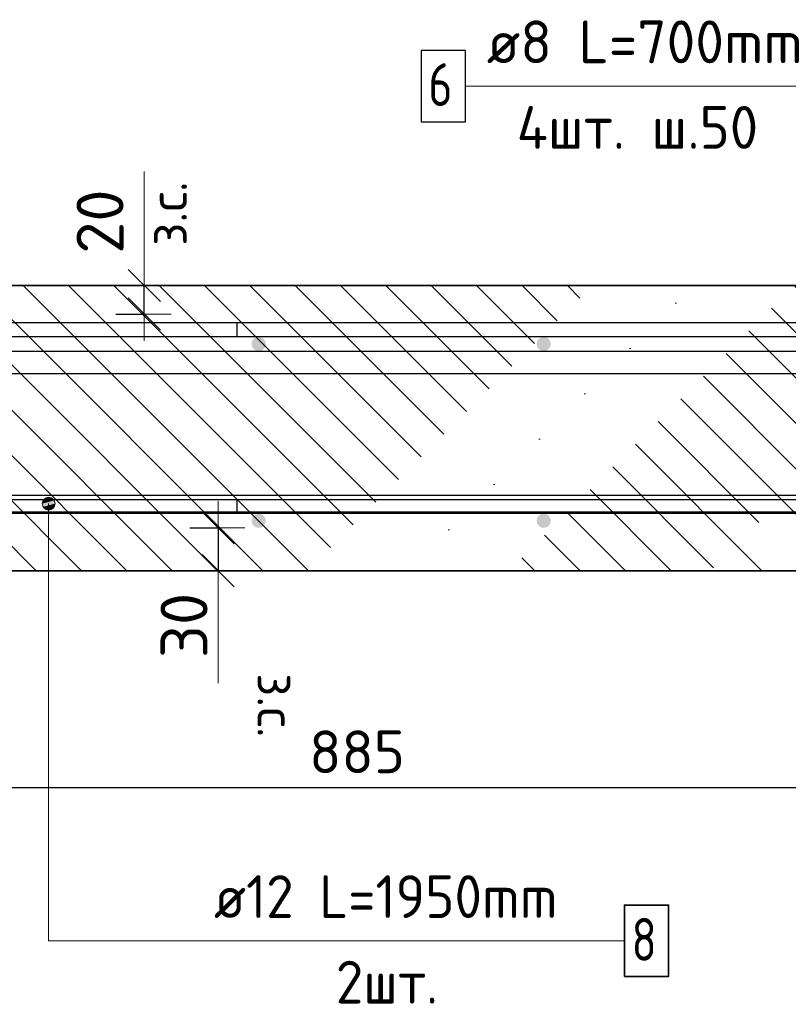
# Model space of a CAD drawing. Header units: metres. Extents: x -38 to 93, y -15 to 21.
# Tile 94 of 152: x 87.705 to 88.245, y -5.735 to -5.044. Entities that reach past the tile are written whole.
import ezdxf

# ---------------------------------------------------------------- set-up
doc = ezdxf.new("R2010")
doc.units = ezdxf.units.M
doc.header["$PDMODE"] = 65
for name, color, linetype, lineweight in [('XR$4$Арм. стержнями верхней зоны', 180, 'Continuous', 35), ('XR$4$Арм. стержнями нижней зоны', 180, 'Continuous', 35), ('XR$4$Арм.стержн. Арматура края', 96, 'Continuous', 35), ('XR$4$Арм.стержн. Хомут', 240, 'Continuous', 35), ('XR$4$Арм.стержн.горизонт. 1', 180, 'Continuous', 35), ('XR$4$Арм.стержн.горизонт. 2', 202, 'Continuous', 35), ('XR$4$Размерная линия (1)', 7, 'Continuous', 13), ('XR$4$Размерная линия_ общее', 7, 'Continuous', 13), ('XR$6$Арм. стержнями верхней зоны', 180, 'Continuous', 35), ('XR$6$Арм. стержнями нижней зоны', 180, 'Continuous', 35), ('XR$6$Арм.стержн. Арматура края', 96, 'Continuous', 35), ('XR$6$Арм.стержн. Хомут', 240, 'Continuous', 35), ('XR$6$Арм.стержн.горизонт. 1', 180, 'Continuous', 35), ('XR$6$Арм.стержн.горизонт. 2', 202, 'Continuous', 35), ('XR$6$Размерная линия (1)', 7, 'Continuous', 13), ('XR$6$Размерная линия_ общее', 7, 'Continuous', 13)]:
    doc.layers.add(name, color=color, linetype=linetype, lineweight=lineweight)
doc.styles.add('ISOCPEUR', font='txt')
doc.dimstyles.new('DIMSTYLE_16', dxfattribs={"dimtxt": 0.03, "dimasz": 0.03, "dimexe": 0, "dimexo": 0, "dimgap": 0.015, "dimtad": 2, "dimdec": 0, "dimlfac": 1000, "dimrnd": 5, "dimzin": 12, "dimdsep": 46, "dimtxsty": 'ISOCPEUR', "dimblk1": 'ALL_ML_STRICH', "dimblk2": 'ALL_ML_STRICH', "dimsah": 1, "dimcen": 0, "dimclrd": 7, "dimclre": 256, "dimclrt": 7, "dimadec": 0, "dimazin": 0, "dimtfac": 1, "dimtdec": 0, "dimtix": 1, "dimtmove": 2, "dimatfit": 3, "dimfxl": 0, "dimtzin": 0, "dimlwd": 0, "dimlwe": -3, "dimarcsym": 0})
doc.dimstyles.new('DIMSTYLE_18', dxfattribs={"dimtxt": 0.033, "dimasz": 0.0375, "dimexe": 0, "dimexo": 0, "dimgap": 0.0165, "dimtad": 2, "dimdec": 0, "dimlfac": 1000, "dimrnd": 1, "dimzin": 12, "dimdsep": 46, "dimtxsty": 'ISOCPEUR', "dimblk1": 'ALL_ML_STRICH', "dimblk2": 'ALL_ML_STRICH', "dimsah": 1, "dimcen": 0, "dimclrd": 7, "dimclre": 256, "dimclrt": 7, "dimadec": 0, "dimazin": 0, "dimtfac": 1, "dimtdec": 0, "dimtix": 1, "dimtmove": 2, "dimatfit": 3, "dimfxl": 0, "dimtvp": 1.2, "dimtzin": 0, "dimlwd": 0, "dimlwe": -3, "dimarcsym": 0})
pattern_1 = [(135, (0, 0), (-0.031819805, -0.031819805), [0.4, -0.05, 0, -0.05]), (135, (-0.01591, -0.01591), (-0.031819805, -0.031819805), [0.8, -0.1, 0.1, -0.1])]

# ---------------------------------------------------------------- blocks, each defined once
blk = doc.blocks.new('ALL_ML_STRICH')
at = {"color": 0, "linetype": 'ByBlock', "lineweight": -2}
for p, q in [((0, -0.5), (0, 0.5)), ((-0.3, -0.3), (0.3, 0.3)), ((-1, 0), (0.5, 0))]:
    blk.add_line(p, q, dxfattribs=at)
blk = doc.blocks.new('*D99')
at = {"layer": 'DEFPOINTS', "color": 7, "linetype": 'Continuous', "lineweight": 13, "transparency": 33554687}
for p in [(87.49808, -5.37781), (88.38308, -5.43081), (87.49808, -5.58282)]:
    blk.add_point(p, dxfattribs=at)
at = {"layer": 'XR$4$Размерная линия (1)', "color": 9, "linetype": 'Continuous', "lineweight": -2, "true_color": 0xc7c7c7, "transparency": 33554687}
for p, q in [((87.49808, -5.39781), (87.49808, -5.58282)), ((88.38308, -5.45081), (88.38308, -5.58282))]:
    blk.add_line(p, q, dxfattribs=at)
at = {"layer": 'XR$4$Размерная линия (1)', "color": 7, "linetype": 'Continuous', "lineweight": -2, "transparency": 33554687}
blk.add_line((87.49808, -5.58282), (88.38308, -5.58282), dxfattribs=at)
at = {"layer": 'XR$4$Размерная линия (1)', "color": 7, "linetype": 'Continuous', "lineweight": 13, "transparency": 33554687, "xscale": 0.03, "yscale": 0.03, "zscale": 0.03, "rotation": 180}
blk.add_blockref('ALL_ML_STRICH', (87.49808, -5.58282), dxfattribs=at)
at = {"layer": 'XR$4$Размерная линия (1)', "color": 7, "linetype": 'Continuous', "lineweight": 13, "transparency": 33554687, "xscale": 0.03, "yscale": 0.03, "zscale": 0.03}
blk.add_blockref('ALL_ML_STRICH', (88.38308, -5.58282), dxfattribs=at)
at = {"layer": 'XR$4$Размерная линия (1)', "color": 7, "linetype": 'Continuous', "lineweight": 13, "transparency": 33554687, "insert": (87.94208, -5.55782), "char_height": 0.03, "width": 0.09, "attachment_point": 5, "style": 'ISOCPEUR'}
blk.add_mtext('\\A1;{885}', dxfattribs=at)
blk = doc.blocks.new('*D243')
at = {"layer": 'DEFPOINTS', "color": 7, "linetype": 'Continuous', "lineweight": 13, "transparency": 33554687}
for p in [(87.80471, -5.40081), (87.8447, -5.40081), (87.80471, -5.43081)]:
    blk.add_point(p, dxfattribs=at)
at = {"layer": 'XR$4$Размерная линия_ общее', "color": 253, "linetype": 'Continuous', "lineweight": -2, "true_color": 0xa0a0a0, "transparency": 33554687}
for p, q in [((87.82471, -5.40081), (87.8447, -5.40081)), ((87.82471, -5.43081), (87.8447, -5.43081))]:
    blk.add_line(p, q, dxfattribs=at)
at = {"layer": 'XR$4$Размерная линия_ общее', "color": 7, "linetype": 'Continuous', "lineweight": -2, "transparency": 33554687}
blk.add_line((87.8447, -5.40081), (87.8447, -5.43081), dxfattribs=at)
at = {"layer": 'XR$4$Размерная линия_ общее', "color": 7, "linetype": 'Continuous', "lineweight": 13, "transparency": 33554687, "xscale": 0.0375, "yscale": 0.0375, "zscale": 0.0375}
for p, rotation in [((87.8447, -5.40081), 90), ((87.8447, -5.43081), 270)]:
    blk.add_blockref('ALL_ML_STRICH', p, dxfattribs=dict(at, rotation=rotation))
at = {"layer": 'XR$4$Размерная линия_ общее', "color": 7, "linetype": 'Continuous', "lineweight": 13, "transparency": 33554687, "insert": (87.8207, -5.46923), "char_height": 0.033, "width": 0.066, "attachment_point": 5, "rotation": 90, "style": 'ISOCPEUR'}
blk.add_mtext('\\A1;{30}', dxfattribs=at)
at = {"layer": 'XR$4$Размерная линия_ общее', "color": 7, "linetype": 'Continuous', "lineweight": 13, "transparency": 33554687, "insert": (87.89924, -5.50272), "char_height": 0.027, "width": 0.00135, "attachment_point": 1, "rotation": 270, "line_spacing_factor": 0.60241, "style": 'ISOCPEUR'}
blk.add_mtext('з.с.', dxfattribs=at)
blk = doc.blocks.new('*D244')
at = {"layer": 'DEFPOINTS', "color": 7, "linetype": 'Continuous', "lineweight": 13, "transparency": 33554687}
for p in [(87.75284, -5.23081), (87.75284, -5.25081), (87.79283, -5.25081)]:
    blk.add_point(p, dxfattribs=at)
at = {"layer": 'XR$4$Размерная линия_ общее', "color": 253, "linetype": 'Continuous', "lineweight": -2, "true_color": 0xa0a0a0, "transparency": 33554687}
for p, q in [((87.77284, -5.23081), (87.79283, -5.23081)), ((87.77284, -5.25081), (87.79283, -5.25081))]:
    blk.add_line(p, q, dxfattribs=at)
at = {"layer": 'XR$4$Размерная линия_ общее', "color": 7, "linetype": 'Continuous', "lineweight": -2, "transparency": 33554687}
blk.add_line((87.79283, -5.25081), (87.79283, -5.23081), dxfattribs=at)
at = {"layer": 'XR$4$Размерная линия_ общее', "color": 7, "linetype": 'Continuous', "lineweight": 13, "transparency": 33554687, "xscale": 0.0375, "yscale": 0.0375, "zscale": 0.0375}
for p, rotation in [((87.79283, -5.23081), 90), ((87.79283, -5.25081), 270)]:
    blk.add_blockref('ALL_ML_STRICH', p, dxfattribs=dict(at, rotation=rotation))
at = {"layer": 'XR$4$Размерная линия_ общее', "color": 7, "linetype": 'Continuous', "lineweight": 13, "transparency": 33554687, "insert": (87.7957, -5.20295), "char_height": 0.027, "width": 0.00135, "attachment_point": 1, "rotation": 90, "line_spacing_factor": 0.60241, "style": 'ISOCPEUR'}
blk.add_mtext('з.с.', dxfattribs=at)
at = {"layer": 'XR$4$Размерная линия_ общее', "color": 7, "linetype": 'Continuous', "lineweight": 13, "transparency": 33554687, "insert": (87.76176, -5.18601), "char_height": 0.033, "width": 0.066, "attachment_point": 5, "rotation": 90, "style": 'ISOCPEUR'}
blk.add_mtext('\\A1;{20}', dxfattribs=at)
blk = doc.blocks.new('*D688')
at = {"layer": 'DEFPOINTS', "color": 7, "linetype": 'Continuous', "lineweight": 13, "transparency": 33554687}
for p in [(87.49808, -5.37781), (88.38308, -5.43081), (87.49808, -5.58282)]:
    blk.add_point(p, dxfattribs=at)
at = {"layer": 'XR$6$Размерная линия (1)', "color": 9, "linetype": 'Continuous', "lineweight": -2, "true_color": 0xc7c7c7, "transparency": 33554687}
for p, q in [((87.49808, -5.39781), (87.49808, -5.58282)), ((88.38308, -5.45081), (88.38308, -5.58282))]:
    blk.add_line(p, q, dxfattribs=at)
at = {"layer": 'XR$6$Размерная линия (1)', "color": 7, "linetype": 'Continuous', "lineweight": -2, "transparency": 33554687}
blk.add_line((87.49808, -5.58282), (88.38308, -5.58282), dxfattribs=at)
at = {"layer": 'XR$6$Размерная линия (1)', "color": 7, "linetype": 'Continuous', "lineweight": 13, "transparency": 33554687, "xscale": 0.03, "yscale": 0.03, "zscale": 0.03, "rotation": 180}
blk.add_blockref('ALL_ML_STRICH', (87.49808, -5.58282), dxfattribs=at)
at = {"layer": 'XR$6$Размерная линия (1)', "color": 7, "linetype": 'Continuous', "lineweight": 13, "transparency": 33554687, "xscale": 0.03, "yscale": 0.03, "zscale": 0.03}
blk.add_blockref('ALL_ML_STRICH', (88.38308, -5.58282), dxfattribs=at)
at = {"layer": 'XR$6$Размерная линия (1)', "color": 7, "linetype": 'Continuous', "lineweight": 13, "transparency": 33554687, "insert": (87.94208, -5.55782), "char_height": 0.03, "width": 0.09, "attachment_point": 5, "style": 'ISOCPEUR'}
blk.add_mtext('\\A1;{885}', dxfattribs=at)
blk = doc.blocks.new('*D835')
at = {"layer": 'DEFPOINTS', "color": 7, "linetype": 'Continuous', "lineweight": 13, "transparency": 33554687}
for p in [(87.80471, -5.40081), (87.8447, -5.40081), (87.80471, -5.43081)]:
    blk.add_point(p, dxfattribs=at)
at = {"layer": 'XR$6$Размерная линия_ общее', "color": 253, "linetype": 'Continuous', "lineweight": -2, "true_color": 0xa0a0a0, "transparency": 33554687}
for p, q in [((87.82471, -5.40081), (87.8447, -5.40081)), ((87.82471, -5.43081), (87.8447, -5.43081))]:
    blk.add_line(p, q, dxfattribs=at)
at = {"layer": 'XR$6$Размерная линия_ общее', "color": 7, "linetype": 'Continuous', "lineweight": -2, "transparency": 33554687}
blk.add_line((87.8447, -5.40081), (87.8447, -5.43081), dxfattribs=at)
at = {"layer": 'XR$6$Размерная линия_ общее', "color": 7, "linetype": 'Continuous', "lineweight": 13, "transparency": 33554687, "xscale": 0.0375, "yscale": 0.0375, "zscale": 0.0375}
for p, rotation in [((87.8447, -5.40081), 90), ((87.8447, -5.43081), 270)]:
    blk.add_blockref('ALL_ML_STRICH', p, dxfattribs=dict(at, rotation=rotation))
at = {"layer": 'XR$6$Размерная линия_ общее', "color": 7, "linetype": 'Continuous', "lineweight": 13, "transparency": 33554687, "insert": (87.8207, -5.46923), "char_height": 0.033, "width": 0.066, "attachment_point": 5, "rotation": 90, "style": 'ISOCPEUR'}
blk.add_mtext('\\A1;{30}', dxfattribs=at)
at = {"layer": 'XR$6$Размерная линия_ общее', "color": 7, "linetype": 'Continuous', "lineweight": 13, "transparency": 33554687, "insert": (87.89924, -5.50272), "char_height": 0.027, "width": 0.00135, "attachment_point": 1, "rotation": 270, "line_spacing_factor": 0.60241, "style": 'ISOCPEUR'}
blk.add_mtext('з.с.', dxfattribs=at)
blk = doc.blocks.new('*D836')
at = {"layer": 'DEFPOINTS', "color": 7, "linetype": 'Continuous', "lineweight": 13, "transparency": 33554687}
for p in [(87.75284, -5.23081), (87.75284, -5.25081), (87.79283, -5.25081)]:
    blk.add_point(p, dxfattribs=at)
at = {"layer": 'XR$6$Размерная линия_ общее', "color": 253, "linetype": 'Continuous', "lineweight": -2, "true_color": 0xa0a0a0, "transparency": 33554687}
for p, q in [((87.77284, -5.23081), (87.79283, -5.23081)), ((87.77284, -5.25081), (87.79283, -5.25081))]:
    blk.add_line(p, q, dxfattribs=at)
at = {"layer": 'XR$6$Размерная линия_ общее', "color": 7, "linetype": 'Continuous', "lineweight": -2, "transparency": 33554687}
blk.add_line((87.79283, -5.25081), (87.79283, -5.23081), dxfattribs=at)
at = {"layer": 'XR$6$Размерная линия_ общее', "color": 7, "linetype": 'Continuous', "lineweight": 13, "transparency": 33554687, "xscale": 0.0375, "yscale": 0.0375, "zscale": 0.0375}
for p, rotation in [((87.79283, -5.23081), 90), ((87.79283, -5.25081), 270)]:
    blk.add_blockref('ALL_ML_STRICH', p, dxfattribs=dict(at, rotation=rotation))
at = {"layer": 'XR$6$Размерная линия_ общее', "color": 7, "linetype": 'Continuous', "lineweight": 13, "transparency": 33554687, "insert": (87.7957, -5.20295), "char_height": 0.027, "width": 0.00135, "attachment_point": 1, "rotation": 90, "line_spacing_factor": 0.60241, "style": 'ISOCPEUR'}
blk.add_mtext('з.с.', dxfattribs=at)
at = {"layer": 'XR$6$Размерная линия_ общее', "color": 7, "linetype": 'Continuous', "lineweight": 13, "transparency": 33554687, "insert": (87.76176, -5.18601), "char_height": 0.033, "width": 0.066, "attachment_point": 5, "rotation": 90, "style": 'ISOCPEUR'}
blk.add_mtext('\\A1;{20}', dxfattribs=at)

msp = doc.modelspace()

# ---------------------------------------------------------------- hatches: boundary and pattern name
at = {"linetype": 'Continuous', "lineweight": 13, "transparency": 33554687}
h = msp.add_hatch(dxfattribs=at)
h.set_pattern_fill('__________540', scale=0.015, style=0, pattern_type=2)
h.set_pattern_definition(pattern_1)
h.paths.add_polyline_path([(88.38308, -5.43081), (88.38308, -5.23081), (87.19134, -5.23081), (87.19134, -5.43081)], flags=0)
h = msp.add_hatch(dxfattribs=at)
h.set_pattern_fill('__________540', scale=0.015, style=0, pattern_type=2)
h.set_pattern_definition(pattern_1)
h.paths.add_polyline_path([(88.38308, -5.43081), (88.38308, -5.23081), (87.19134, -5.23081), (87.19134, -5.43081)], flags=0)
at = {"layer": 'XR$4$Арм. стержнями верхней зоны', "linetype": 'Continuous', "lineweight": 50, "transparency": 33554687}
for points in [[(87.87808, -5.27181), (87.8777, -5.2699), (87.87662, -5.26827), (87.875, -5.26719), (87.87308, -5.26681), (87.87117, -5.26719), (87.86955, -5.26827), (87.86846, -5.2699), (87.86808, -5.27181), (87.86846, -5.27372), (87.86955, -5.27535), (87.87117, -5.27643), (87.87308, -5.27681), (87.875, -5.27643), (87.87662, -5.27535), (87.8777, -5.27372)], [(88.07808, -5.27181), (88.0777, -5.2699), (88.07662, -5.26827), (88.075, -5.26719), (88.07308, -5.26681), (88.07117, -5.26719), (88.06955, -5.26827), (88.06846, -5.2699), (88.06808, -5.27181), (88.06846, -5.27372), (88.06955, -5.27535), (88.07117, -5.27643), (88.07308, -5.27681), (88.075, -5.27643), (88.07662, -5.27535), (88.0777, -5.27372)]]:
    msp.add_hatch(color=4, dxfattribs=at).paths.add_polyline_path(points)
at = {"layer": 'XR$4$Арм. стержнями нижней зоны', "linetype": 'Continuous', "lineweight": 50, "transparency": 33554687}
for points in [[(87.87808, -5.39581), (87.8777, -5.3939), (87.87662, -5.39227), (87.875, -5.39119), (87.87308, -5.39081), (87.87117, -5.39119), (87.86955, -5.39227), (87.86846, -5.3939), (87.86808, -5.39581), (87.86846, -5.39772), (87.86955, -5.39935), (87.87117, -5.40043), (87.87308, -5.40081), (87.875, -5.40043), (87.87662, -5.39935), (87.8777, -5.39772)], [(88.07808, -5.39581), (88.0777, -5.3939), (88.07662, -5.39227), (88.075, -5.39119), (88.07308, -5.39081), (88.07117, -5.39119), (88.06955, -5.39227), (88.06846, -5.3939), (88.06808, -5.39581), (88.06846, -5.39772), (88.06955, -5.39935), (88.07117, -5.40043), (88.07308, -5.40081), (88.075, -5.40043), (88.07662, -5.39935), (88.0777, -5.39772)]]:
    msp.add_hatch(color=4, dxfattribs=at).paths.add_polyline_path(points)
at = {"layer": 'XR$4$Арм.стержн.горизонт. 2', "linetype": 'Continuous', "lineweight": 13, "transparency": 33554687}
for points in [[(87.72118, -5.38381), (87.73018, -5.38381), (87.72955, -5.38156)], [(87.72118, -5.38381), (87.72955, -5.38156), (87.72181, -5.38156)], [(87.72118, -5.38381), (87.73018, -5.38381), (87.72955, -5.38156)], [(87.72118, -5.38381), (87.72955, -5.38156), (87.72181, -5.38156)], [(87.72181, -5.38606), (87.73018, -5.38381), (87.72118, -5.38381)], [(87.72181, -5.38606), (87.73018, -5.38381), (87.72118, -5.38381)], [(87.72181, -5.38156), (87.72955, -5.38156), (87.72793, -5.37994)], [(87.72181, -5.38156), (87.72793, -5.37994), (87.72343, -5.37994)], [(87.72181, -5.38156), (87.72955, -5.38156), (87.72793, -5.37994)], [(87.72181, -5.38156), (87.72793, -5.37994), (87.72343, -5.37994)], [(87.72181, -5.38606), (87.72955, -5.38606), (87.73018, -5.38381)], [(87.72181, -5.38606), (87.72955, -5.38606), (87.73018, -5.38381)], [(87.72343, -5.37994), (87.72793, -5.37994), (87.72568, -5.37931)], [(87.72343, -5.37994), (87.72793, -5.37994), (87.72568, -5.37931)], [(87.72343, -5.38768), (87.72955, -5.38606), (87.72181, -5.38606)], [(87.72343, -5.38768), (87.72955, -5.38606), (87.72181, -5.38606)], [(87.72343, -5.38768), (87.72793, -5.38768), (87.72955, -5.38606)], [(87.72343, -5.38768), (87.72793, -5.38768), (87.72955, -5.38606)], [(87.72793, -5.38768), (87.72343, -5.38768), (87.72568, -5.38831)], [(87.72793, -5.38768), (87.72343, -5.38768), (87.72568, -5.38831)]]:
    msp.add_hatch(color=7, dxfattribs=at).paths.add_polyline_path(points)
at = {"layer": 'XR$6$Арм. стержнями верхней зоны', "linetype": 'Continuous', "lineweight": 50, "transparency": 33554687}
for points in [[(87.87808, -5.27181), (87.8777, -5.2699), (87.87662, -5.26827), (87.875, -5.26719), (87.87308, -5.26681), (87.87117, -5.26719), (87.86955, -5.26827), (87.86846, -5.2699), (87.86808, -5.27181), (87.86846, -5.27372), (87.86955, -5.27535), (87.87117, -5.27643), (87.87308, -5.27681), (87.875, -5.27643), (87.87662, -5.27535), (87.8777, -5.27372)], [(88.07808, -5.27181), (88.0777, -5.2699), (88.07662, -5.26827), (88.075, -5.26719), (88.07308, -5.26681), (88.07117, -5.26719), (88.06955, -5.26827), (88.06846, -5.2699), (88.06808, -5.27181), (88.06846, -5.27372), (88.06955, -5.27535), (88.07117, -5.27643), (88.07308, -5.27681), (88.075, -5.27643), (88.07662, -5.27535), (88.0777, -5.27372)]]:
    msp.add_hatch(color=4, dxfattribs=at).paths.add_polyline_path(points)
at = {"layer": 'XR$6$Арм. стержнями нижней зоны', "linetype": 'Continuous', "lineweight": 50, "transparency": 33554687}
for points in [[(87.87808, -5.39581), (87.8777, -5.3939), (87.87662, -5.39227), (87.875, -5.39119), (87.87308, -5.39081), (87.87117, -5.39119), (87.86955, -5.39227), (87.86846, -5.3939), (87.86808, -5.39581), (87.86846, -5.39772), (87.86955, -5.39935), (87.87117, -5.40043), (87.87308, -5.40081), (87.875, -5.40043), (87.87662, -5.39935), (87.8777, -5.39772)], [(88.07808, -5.39581), (88.0777, -5.3939), (88.07662, -5.39227), (88.075, -5.39119), (88.07308, -5.39081), (88.07117, -5.39119), (88.06955, -5.39227), (88.06846, -5.3939), (88.06808, -5.39581), (88.06846, -5.39772), (88.06955, -5.39935), (88.07117, -5.40043), (88.07308, -5.40081), (88.075, -5.40043), (88.07662, -5.39935), (88.0777, -5.39772)]]:
    msp.add_hatch(color=4, dxfattribs=at).paths.add_polyline_path(points)
at = {"layer": 'XR$6$Арм.стержн.горизонт. 2', "linetype": 'Continuous', "lineweight": 13, "transparency": 33554687}
for points in [[(87.72118, -5.38381), (87.73018, -5.38381), (87.72955, -5.38156)], [(87.72118, -5.38381), (87.72955, -5.38156), (87.72181, -5.38156)], [(87.72118, -5.38381), (87.73018, -5.38381), (87.72955, -5.38156)], [(87.72118, -5.38381), (87.72955, -5.38156), (87.72181, -5.38156)], [(87.72181, -5.38606), (87.73018, -5.38381), (87.72118, -5.38381)], [(87.72181, -5.38606), (87.73018, -5.38381), (87.72118, -5.38381)], [(87.72181, -5.38156), (87.72955, -5.38156), (87.72793, -5.37994)], [(87.72181, -5.38156), (87.72793, -5.37994), (87.72343, -5.37994)], [(87.72181, -5.38156), (87.72955, -5.38156), (87.72793, -5.37994)], [(87.72181, -5.38156), (87.72793, -5.37994), (87.72343, -5.37994)], [(87.72181, -5.38606), (87.72955, -5.38606), (87.73018, -5.38381)], [(87.72181, -5.38606), (87.72955, -5.38606), (87.73018, -5.38381)], [(87.72343, -5.37994), (87.72793, -5.37994), (87.72568, -5.37931)], [(87.72343, -5.37994), (87.72793, -5.37994), (87.72568, -5.37931)], [(87.72343, -5.38768), (87.72955, -5.38606), (87.72181, -5.38606)], [(87.72343, -5.38768), (87.72955, -5.38606), (87.72181, -5.38606)], [(87.72343, -5.38768), (87.72793, -5.38768), (87.72955, -5.38606)], [(87.72343, -5.38768), (87.72793, -5.38768), (87.72955, -5.38606)], [(87.72793, -5.38768), (87.72343, -5.38768), (87.72568, -5.38831)], [(87.72793, -5.38768), (87.72343, -5.38768), (87.72568, -5.38831)]]:
    msp.add_hatch(color=7, dxfattribs=at).paths.add_polyline_path(points)

# ---------------------------------------------------------------- linework, layer by layer
at = {"color": 7, "linetype": 'Continuous', "lineweight": 13, "transparency": 33554687}
for p, q in [((87.79283, -5.23081), (87.79283, -5.15081)), ((87.79283, -5.23081), (87.79283, -5.15081)), ((87.8447, -5.43081), (87.8447, -5.50981)), ((87.8447, -5.43081), (87.8447, -5.50981))]:
    msp.add_line(p, q, dxfattribs=at)
at = {"color": 7, "linetype": 'Continuous', "lineweight": 35, "transparency": 33554687}
for p, q in [((88.38308, -5.23081), (87.19134, -5.23081)), ((88.38308, -5.23081), (87.19134, -5.23081)), ((87.19134, -5.43081), (88.38308, -5.43081)), ((87.19134, -5.43081), (88.38308, -5.43081))]:
    msp.add_line(p, q, dxfattribs=at)
at = {"layer": 'XR$4$Арм. стержнями верхней зоны', "color": 4, "linetype": 'Continuous', "lineweight": 25, "transparency": 33554687}
msp.add_lwpolyline([(87.18634, -5.25681), (88.35808, -5.25681), (88.35808, -5.26681), (87.18634, -5.26681), (87.18634, -5.25681)], dxfattribs=at)
msp.add_lwpolyline([(87.18634, -5.25681), (88.35808, -5.25681), (88.35808, -5.26681), (87.18634, -5.26681), (87.18634, -5.25681)], dxfattribs=at)
at = {"layer": 'XR$4$Арм. стержнями нижней зоны', "color": 4, "linetype": 'Continuous', "lineweight": 25, "transparency": 33554687}
msp.add_lwpolyline([(87.18634, -5.38081), (88.35808, -5.38081), (88.35808, -5.39081), (87.18634, -5.39081), (87.18634, -5.38081)], dxfattribs=at)
msp.add_lwpolyline([(87.18634, -5.38081), (88.35808, -5.38081), (88.35808, -5.39081), (87.18634, -5.39081), (87.18634, -5.38081)], dxfattribs=at)
at = {"layer": 'XR$4$Арм.стержн. Арматура края', "color": 4, "linetype": 'Continuous', "lineweight": 25, "transparency": 33554687}
for points in [[(88.32883, -5.26681), (87.85808, -5.26681), (87.85808, -5.25681), (88.32952, -5.25681)], [(88.32883, -5.26681), (87.85808, -5.26681), (87.85808, -5.25681), (88.32952, -5.25681)], [(87.85808, -5.38081), (88.32883, -5.38081)], [(88.32952, -5.39081), (87.85808, -5.39081), (87.85808, -5.38081)], [(87.85808, -5.38081), (88.32883, -5.38081)], [(88.32952, -5.39081), (87.85808, -5.39081), (87.85808, -5.38081)]]:
    msp.add_lwpolyline(points, dxfattribs=at)
at = {"layer": 'XR$4$Арм.стержн. Хомут', "color": 7, "linetype": 'Continuous', "lineweight": 13, "transparency": 33554687}
msp.add_line((88.01811, -5.09093), (88.38211, -5.09093), dxfattribs=at)
at = {"layer": 'XR$4$Арм.стержн. Хомут', "color": 7, "linetype": 'Continuous', "lineweight": 25, "transparency": 33554687}
msp.add_lwpolyline([(87.98711, -5.11593), (88.01811, -5.11593), (88.01811, -5.06593), (87.98711, -5.06593), (87.98711, -5.11593)], dxfattribs=at)
at = {"layer": 'XR$4$Арм.стержн.горизонт. 1', "color": 7, "linetype": 'Continuous', "lineweight": 25, "transparency": 33554687}
msp.add_lwpolyline([(89.60308, -5.29281), (87.26308, -5.29281), (87.26308, -5.27681), (89.60308, -5.27681), (89.60308, -5.29281)], dxfattribs=at)
msp.add_lwpolyline([(89.60308, -5.29281), (87.26308, -5.29281), (87.26308, -5.27681), (89.60308, -5.27681), (89.60308, -5.29281)], dxfattribs=at)
at = {"layer": 'XR$4$Арм.стержн.горизонт. 2', "color": 7, "linetype": 'Continuous', "lineweight": 13, "transparency": 33554687}
for p, q in [((87.72118, -5.38381), (87.72118, -5.38381)), ((87.72118, -5.38381), (87.72118, -5.38381)), ((87.72568, -5.37931), (87.72568, -5.37931)), ((87.72568, -5.37931), (87.72568, -5.37931)), ((87.72568, -5.69038), (87.72568, -5.38381)), ((87.72568, -5.69038), (87.72568, -5.38381)), ((87.73018, -5.38381), (87.73018, -5.38381)), ((87.73018, -5.38381), (87.73018, -5.38381)), ((87.72568, -5.38831), (87.72568, -5.38831)), ((87.72568, -5.38831), (87.72568, -5.38831)), ((87.72568, -5.69038), (88.12968, -5.69038))]:
    msp.add_line(p, q, dxfattribs=at)
at = {"layer": 'XR$4$Арм.стержн.горизонт. 2', "color": 34, "linetype": 'Continuous', "lineweight": 25, "transparency": 33554687}
msp.add_lwpolyline([(87.49808, -5.37781), (89.44808, -5.37781), (89.44808, -5.38981), (87.49808, -5.38981), (87.49808, -5.37781)], dxfattribs=at)
msp.add_lwpolyline([(87.49808, -5.37781), (89.44808, -5.37781), (89.44808, -5.38981), (87.49808, -5.38981), (87.49808, -5.37781)], dxfattribs=at)
at = {"layer": 'XR$4$Арм.стержн.горизонт. 2', "color": 7, "linetype": 'Continuous', "lineweight": 35, "transparency": 33554687}
msp.add_lwpolyline([(88.12968, -5.71538), (88.16068, -5.71538), (88.16068, -5.66538), (88.12968, -5.66538), (88.12968, -5.71538)], dxfattribs=at)
at = {"layer": 'XR$4$Арм.стержн.горизонт. 2', "color": 7, "linetype": 'Continuous', "lineweight": 13, "transparency": 33554687}
msp.add_circle((87.72568, -5.38381), 0.0045, dxfattribs=at)
msp.add_circle((87.72568, -5.38381), 0.0045, dxfattribs=at)
at = {"layer": 'XR$6$Арм. стержнями верхней зоны', "color": 4, "linetype": 'Continuous', "lineweight": 25, "transparency": 33554687}
msp.add_lwpolyline([(87.18634, -5.25681), (88.35808, -5.25681), (88.35808, -5.26681), (87.18634, -5.26681), (87.18634, -5.25681)], dxfattribs=at)
msp.add_lwpolyline([(87.18634, -5.25681), (88.35808, -5.25681), (88.35808, -5.26681), (87.18634, -5.26681), (87.18634, -5.25681)], dxfattribs=at)
at = {"layer": 'XR$6$Арм. стержнями нижней зоны', "color": 4, "linetype": 'Continuous', "lineweight": 25, "transparency": 33554687}
msp.add_lwpolyline([(87.18634, -5.38081), (88.35808, -5.38081), (88.35808, -5.39081), (87.18634, -5.39081), (87.18634, -5.38081)], dxfattribs=at)
msp.add_lwpolyline([(87.18634, -5.38081), (88.35808, -5.38081), (88.35808, -5.39081), (87.18634, -5.39081), (87.18634, -5.38081)], dxfattribs=at)
at = {"layer": 'XR$6$Арм.стержн. Арматура края', "color": 4, "linetype": 'Continuous', "lineweight": 25, "transparency": 33554687}
for points in [[(88.32883, -5.26681), (87.85808, -5.26681), (87.85808, -5.25681), (88.32952, -5.25681)], [(88.32883, -5.26681), (87.85808, -5.26681), (87.85808, -5.25681), (88.32952, -5.25681)], [(87.85808, -5.38081), (88.32883, -5.38081)], [(88.32952, -5.39081), (87.85808, -5.39081), (87.85808, -5.38081)], [(87.85808, -5.38081), (88.32883, -5.38081)], [(88.32952, -5.39081), (87.85808, -5.39081), (87.85808, -5.38081)]]:
    msp.add_lwpolyline(points, dxfattribs=at)
at = {"layer": 'XR$6$Арм.стержн. Хомут', "color": 7, "linetype": 'Continuous', "lineweight": 13, "transparency": 33554687}
msp.add_line((88.01811, -5.09093), (88.38211, -5.09093), dxfattribs=at)
at = {"layer": 'XR$6$Арм.стержн. Хомут', "color": 7, "linetype": 'Continuous', "lineweight": 25, "transparency": 33554687}
msp.add_lwpolyline([(87.98711, -5.11593), (88.01811, -5.11593), (88.01811, -5.06593), (87.98711, -5.06593), (87.98711, -5.11593)], dxfattribs=at)
at = {"layer": 'XR$6$Арм.стержн.горизонт. 1', "color": 7, "linetype": 'Continuous', "lineweight": 25, "transparency": 33554687}
msp.add_lwpolyline([(89.60308, -5.29281), (87.26308, -5.29281), (87.26308, -5.27681), (89.60308, -5.27681), (89.60308, -5.29281)], dxfattribs=at)
msp.add_lwpolyline([(89.60308, -5.29281), (87.26308, -5.29281), (87.26308, -5.27681), (89.60308, -5.27681), (89.60308, -5.29281)], dxfattribs=at)
at = {"layer": 'XR$6$Арм.стержн.горизонт. 2', "color": 7, "linetype": 'Continuous', "lineweight": 13, "transparency": 33554687}
for p, q in [((87.72118, -5.38381), (87.72118, -5.38381)), ((87.72118, -5.38381), (87.72118, -5.38381)), ((87.72568, -5.37931), (87.72568, -5.37931)), ((87.72568, -5.37931), (87.72568, -5.37931)), ((87.72568, -5.69038), (87.72568, -5.38381)), ((87.72568, -5.69038), (87.72568, -5.38381)), ((87.73018, -5.38381), (87.73018, -5.38381)), ((87.73018, -5.38381), (87.73018, -5.38381)), ((87.72568, -5.38831), (87.72568, -5.38831)), ((87.72568, -5.38831), (87.72568, -5.38831)), ((87.72568, -5.69038), (88.12968, -5.69038))]:
    msp.add_line(p, q, dxfattribs=at)
at = {"layer": 'XR$6$Арм.стержн.горизонт. 2', "color": 34, "linetype": 'Continuous', "lineweight": 25, "transparency": 33554687}
msp.add_lwpolyline([(87.49808, -5.37781), (89.44808, -5.37781), (89.44808, -5.38981), (87.49808, -5.38981), (87.49808, -5.37781)], dxfattribs=at)
msp.add_lwpolyline([(87.49808, -5.37781), (89.44808, -5.37781), (89.44808, -5.38981), (87.49808, -5.38981), (87.49808, -5.37781)], dxfattribs=at)
at = {"layer": 'XR$6$Арм.стержн.горизонт. 2', "color": 7, "linetype": 'Continuous', "lineweight": 35, "transparency": 33554687}
msp.add_lwpolyline([(88.12968, -5.71538), (88.16068, -5.71538), (88.16068, -5.66538), (88.12968, -5.66538), (88.12968, -5.71538)], dxfattribs=at)
at = {"layer": 'XR$6$Арм.стержн.горизонт. 2', "color": 7, "linetype": 'Continuous', "lineweight": 13, "transparency": 33554687}
msp.add_circle((87.72568, -5.38381), 0.0045, dxfattribs=at)
msp.add_circle((87.72568, -5.38381), 0.0045, dxfattribs=at)

# ---------------------------------------------------------------- texts
at = {"layer": 'XR$4$Арм.стержн. Хомут', "color": 7, "linetype": 'Continuous', "lineweight": 25, "transparency": 33554687, "char_height": 0.03, "attachment_point": 7, "style": 'ISOCPEUR'}
for s, insert, width in [('\\W0.98;ø8 L=700mm ', (88.03311, -5.07493), 0.2575264), ('\\W0.78;6', (87.99211, -5.10493), 0.0326407), ('\\W0.97;4шт. ш.50 ', (88.05411, -5.13493), 0.2154876)]:
    msp.add_mtext(s, dxfattribs=dict(at, insert=insert, width=width))
at = {"layer": 'XR$4$Арм.стержн.горизонт. 2', "color": 7, "linetype": 'Continuous', "lineweight": 25, "transparency": 33554687, "char_height": 0.03, "attachment_point": 7, "style": 'ISOCPEUR'}
for s, insert, width in [('\\W0.94;ø12 L=1950mm ', (87.84168, -5.67438), 0.2869609), ('\\W0.78;8', (88.13468, -5.70438), 0.0326407), ('\\W0.94;2шт. ', (87.92718, -5.73438), 0.1161286)]:
    msp.add_mtext(s, dxfattribs=dict(at, insert=insert, width=width))
at = {"layer": 'XR$6$Арм.стержн. Хомут', "color": 7, "linetype": 'Continuous', "lineweight": 25, "transparency": 33554687, "char_height": 0.03, "attachment_point": 7, "style": 'ISOCPEUR'}
for s, insert, width in [('\\W0.98;ø8 L=700mm ', (88.03311, -5.07493), 0.2575264), ('\\W0.78;6', (87.99211, -5.10493), 0.0326407), ('\\W0.97;4шт. ш.50 ', (88.05411, -5.13493), 0.2154876)]:
    msp.add_mtext(s, dxfattribs=dict(at, insert=insert, width=width))
at = {"layer": 'XR$6$Арм.стержн.горизонт. 2', "color": 7, "linetype": 'Continuous', "lineweight": 25, "transparency": 33554687, "char_height": 0.03, "attachment_point": 7, "style": 'ISOCPEUR'}
for s, insert, width in [('\\W0.94;ø12 L=1950mm ', (87.84168, -5.67438), 0.2869609), ('\\W0.78;8', (88.13468, -5.70438), 0.0326407), ('\\W0.94;2шт. ', (87.92718, -5.73438), 0.1161286)]:
    msp.add_mtext(s, dxfattribs=dict(at, insert=insert, width=width))

# ---------------------------------------------------------------- dimensions: what is measured, and where the dimension line sits
at = {"layer": 'XR$4$Размерная линия (1)', "color": 7, "linetype": 'Continuous', "lineweight": 13, "transparency": 33554687}
dim = msp.add_linear_dim(base=(88.38308, -5.58282), p1=(87.49808, -5.39781), p2=(88.38308, -5.45081), dimstyle='DIMSTYLE_16', override={"dimpost": '<>', "dimclrd": 7, "dimclre": 9, "dimclrt": 7, "dimlwd": 0, "dimlwe": 65533}, dxfattribs=at)
dim.commit()
dim.dimension.update_dxf_attribs({"geometry": '*D99', "text_midpoint": (87.94208, -5.55782), "dimtype": 160})
at = {"layer": 'XR$4$Размерная линия_ общее', "color": 7, "linetype": 'Continuous', "lineweight": 13, "transparency": 33554687}
for base, p1, p2, angle, picture, middle in [((87.79283, -5.23081), (87.77284, -5.25081), (87.77284, -5.23081), 90, '*D244', (87.76176, -5.18601)), ((87.8447, -5.43081), (87.82471, -5.40081), (87.82471, -5.43081), 270, '*D243', (87.8207, -5.46923))]:
    dim = msp.add_linear_dim(base=base, p1=p1, p2=p2, angle=angle, text='<>\\Xз.с.', dimstyle='DIMSTYLE_18', override={"dimpost": '<>', "dimclrd": 7, "dimclre": 253, "dimclrt": 7, "dimlwd": 0, "dimlwe": 65533}, dxfattribs=at)
    dim.commit()
    dim.dimension.update_dxf_attribs({"geometry": picture, "text_midpoint": middle, "dimtype": 160})
at = {"layer": 'XR$6$Размерная линия (1)', "color": 7, "linetype": 'Continuous', "lineweight": 13, "transparency": 33554687}
dim = msp.add_linear_dim(base=(88.38308, -5.58282), p1=(87.49808, -5.39781), p2=(88.38308, -5.45081), dimstyle='DIMSTYLE_16', override={"dimpost": '<>', "dimclrd": 7, "dimclre": 9, "dimclrt": 7, "dimlwd": 0, "dimlwe": 65533}, dxfattribs=at)
dim.commit()
dim.dimension.update_dxf_attribs({"geometry": '*D688', "text_midpoint": (87.94208, -5.55782), "dimtype": 160})
at = {"layer": 'XR$6$Размерная линия_ общее', "color": 7, "linetype": 'Continuous', "lineweight": 13, "transparency": 33554687}
for base, p1, p2, angle, picture, middle in [((87.79283, -5.23081), (87.77284, -5.25081), (87.77284, -5.23081), 90, '*D836', (87.76176, -5.18601)), ((87.8447, -5.43081), (87.82471, -5.40081), (87.82471, -5.43081), 270, '*D835', (87.8207, -5.46923))]:
    dim = msp.add_linear_dim(base=base, p1=p1, p2=p2, angle=angle, text='<>\\Xз.с.', dimstyle='DIMSTYLE_18', override={"dimpost": '<>', "dimclrd": 7, "dimclre": 253, "dimclrt": 7, "dimlwd": 0, "dimlwe": 65533}, dxfattribs=at)
    dim.commit()
    dim.dimension.update_dxf_attribs({"geometry": picture, "text_midpoint": middle, "dimtype": 160})

doc.saveas('drawing.dxf')
